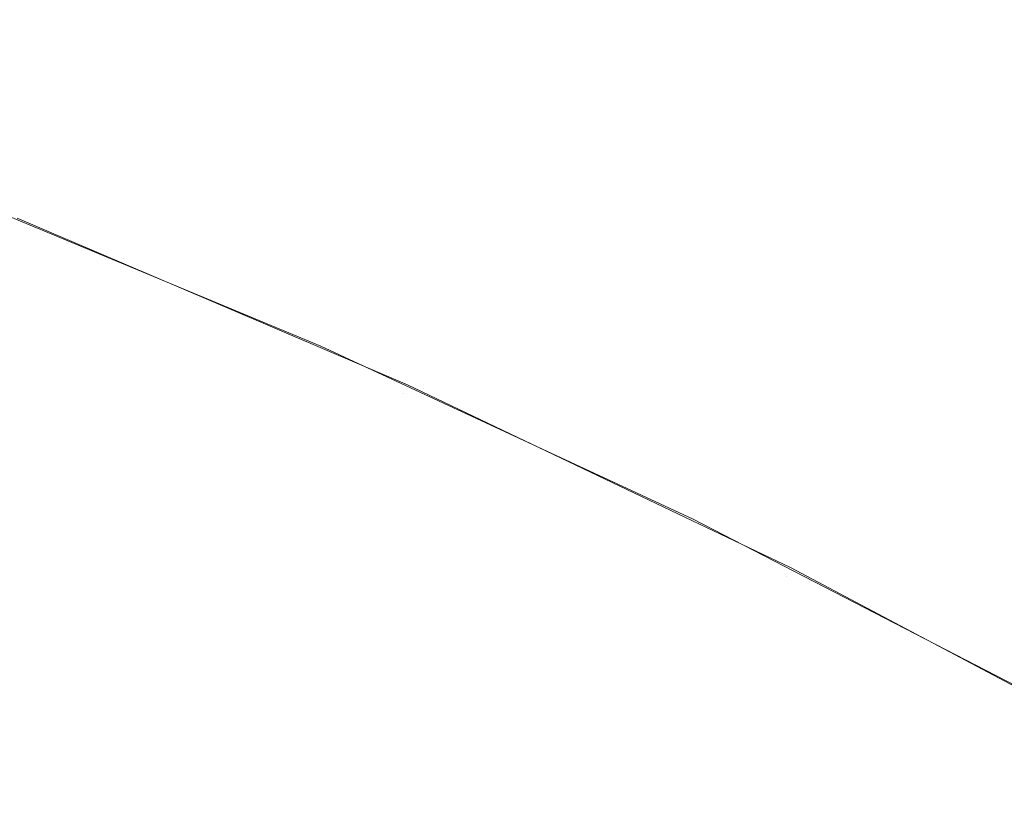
# Model space of a CAD drawing. Header units: centimetres. Extents: x -26.3 to 27.5, y 5.9 to 64.6.
# Tile 188 of 256: x -8.24923 to -8.23938, y 7.68715 to 7.69499. Entities that reach past the tile are written whole.
import ezdxf

# ---------------------------------------------------------------- set-up
doc = ezdxf.new("R2010")
doc.units = ezdxf.units.CM
doc.header["$LTSCALE"] = 2.54
doc.layers.add('Lucido design-1', color=7, linetype='Continuous')

# ---------------------------------------------------------------- blocks, each defined once
blk = doc.blocks.new('Gruppo-3-1')
at = {"color": 7, "linetype": 'Continuous', "lineweight": 9}
for points, invisible_edges in [([(-8.2489037, 7.694905, -743.5715865), (-8.2501849, 7.694905, -743.5768125), (-8.2532223, 7.695906, -743.5761192), (-8.2519173, 7.695906, -743.5707963)], 15), ([(-8.2489037, 7.694905, -779.6715865), (-8.2501849, 7.694905, -779.6768125), (-8.2532223, 7.695906, -779.6761192), (-8.2519173, 7.695906, -779.6707963)], 15), ([(-8.2474556, 7.694905, -743.5664043), (-8.2489037, 7.694905, -743.5715865), (-8.2519173, 7.695906, -743.5707963), (-8.2504423, 7.695906, -743.5655179)], 15), ([(-8.2474556, 7.694905, -779.6664043), (-8.2489037, 7.694905, -779.6715865), (-8.2519173, 7.695906, -779.6707963), (-8.2504423, 7.695906, -779.6655179)], 15), ([(-8.2458421, 7.694905, -743.5612712), (-8.2474556, 7.694905, -743.5664043), (-8.2504423, 7.695906, -743.5655179), (-8.2487989, 7.695906, -743.5602895)], 15), ([(-8.2458421, 7.694905, -779.6612712), (-8.2474556, 7.694905, -779.6664043), (-8.2504423, 7.695906, -779.6655179), (-8.2487989, 7.695906, -779.6602895)], 15), ([(-8.244065, 7.694905, -743.5561924), (-8.2458421, 7.694905, -743.5612712), (-8.2487989, 7.695906, -743.5602895), (-8.2469888, 7.695906, -743.5551164)], 15), ([(-8.244065, 7.694905, -779.6561924), (-8.2458421, 7.694905, -779.6612712), (-8.2487989, 7.695906, -779.6602895), (-8.2469888, 7.695906, -779.6551164)], 15), ([(-8.242126, 7.694905, -743.5511732), (-8.244065, 7.694905, -743.5561924), (-8.2469888, 7.695906, -743.5551164), (-8.2450138, 7.695906, -743.550004)], 15), ([(-8.242126, 7.694905, -779.6511732), (-8.244065, 7.694905, -779.6561924), (-8.2469888, 7.695906, -779.6551164), (-8.2450138, 7.695906, -779.650004)], 15), ([(-8.2400271, 7.694905, -743.5462187), (-8.242126, 7.694905, -743.5511732), (-8.2450138, 7.695906, -743.550004), (-8.2428759, 7.695906, -743.5449576)], 15), ([(-8.2400271, 7.694905, -779.6462187), (-8.242126, 7.694905, -779.6511732), (-8.2450138, 7.695906, -779.650004), (-8.2428759, 7.695906, -779.6449576)], 15), ([(-8.2377705, 7.694905, -743.541334), (-8.2400271, 7.694905, -743.5462187), (-8.2428759, 7.695906, -743.5449576), (-8.2405774, 7.695906, -743.5399822)], 15), ([(-8.2377705, 7.694905, -779.641334), (-8.2400271, 7.694905, -779.6462187), (-8.2428759, 7.695906, -779.6449576), (-8.2405774, 7.695906, -779.6399822)], 15), ([(-8.2353585, 7.694905, -743.5365241), (-8.2377705, 7.694905, -743.541334), (-8.2405774, 7.695906, -743.5399822), (-8.2381206, 7.695906, -743.5350831)], 15), ([(-8.2353585, 7.694905, -779.6365241), (-8.2377705, 7.694905, -779.641334), (-8.2405774, 7.695906, -779.6399822), (-8.2381206, 7.695906, -779.6350831)], 15), ([(-25.9865374, 7.695069, -743.1825073), (-25.9865374, 7.6941625, -743.1799687), (27.1134626, 7.6941625, -743.1799687), (27.1134626, 7.695069, -743.1825073)], 10), ([(-25.9865374, 7.695069, -779.2825073), (-25.9865374, 7.6941625, -779.2799687), (27.1134626, 7.6941625, -779.2799687), (27.1134626, 7.695069, -779.2825073)], 10), ([(-8.2492003, 7.6938026, -743.5878659), (-8.2499596, 7.6938026, -743.593093), (-8.2530153, 7.694905, -743.592699), (-8.2522418, 7.694905, -743.5873742)], 15), ([(-8.2492003, 7.6938026, -779.6878659), (-8.2499596, 7.6938026, -779.693093), (-8.2530153, 7.694905, -779.692699), (-8.2522418, 7.694905, -779.6873742)], 15), ([(-8.2482738, 7.6938026, -743.5826658), (-8.2492003, 7.6938026, -743.5878659), (-8.2522418, 7.694905, -743.5873742), (-8.251298, 7.694905, -743.5820769)], 15), ([(-8.2482738, 7.6938026, -779.6826658), (-8.2492003, 7.6938026, -779.6878659), (-8.2522418, 7.694905, -779.6873742), (-8.251298, 7.694905, -779.6820769)], 15), ([(-8.2471811, 7.6938026, -743.5774981), (-8.2482738, 7.6938026, -743.5826658), (-8.251298, 7.694905, -743.5820769), (-8.2501849, 7.694905, -743.5768125)], 15), ([(-8.2471811, 7.6938026, -779.6774981), (-8.2482738, 7.6938026, -779.6826658), (-8.251298, 7.694905, -779.6820769), (-8.2501849, 7.694905, -779.6768125)], 15), ([(-8.2459234, 7.6938026, -743.5723681), (-8.2471811, 7.6938026, -743.5774981), (-8.2501849, 7.694905, -743.5768125), (-8.2489037, 7.694905, -743.5715865)], 15), ([(-8.2459234, 7.6938026, -779.6723681), (-8.2471811, 7.6938026, -779.6774981), (-8.2501849, 7.694905, -779.6768125), (-8.2489037, 7.694905, -779.6715865)], 15), ([(-8.2445019, 7.6938026, -743.567281), (-8.2459234, 7.6938026, -743.5723681), (-8.2489037, 7.694905, -743.5715865), (-8.2474556, 7.694905, -743.5664043)], 15), ([(-8.2445019, 7.6938026, -779.667281), (-8.2459234, 7.6938026, -779.6723681), (-8.2489037, 7.694905, -779.6715865), (-8.2474556, 7.694905, -779.6664043)], 15), ([(-8.242918, 7.6938026, -743.562242), (-8.2445019, 7.6938026, -743.567281), (-8.2474556, 7.694905, -743.5664043), (-8.2458421, 7.694905, -743.5612712)], 15), ([(-8.242918, 7.6938026, -779.662242), (-8.2445019, 7.6938026, -779.667281), (-8.2474556, 7.694905, -779.6664043), (-8.2458421, 7.694905, -779.6612712)], 15), ([(-8.2411735, 7.6938026, -743.5572565), (-8.242918, 7.6938026, -743.562242), (-8.2458421, 7.694905, -743.5612712), (-8.244065, 7.694905, -743.5561924)], 15), ([(-8.2411735, 7.6938026, -779.6572565), (-8.242918, 7.6938026, -779.662242), (-8.2458421, 7.694905, -779.6612712), (-8.244065, 7.694905, -779.6561924)], 15), ([(-8.2392701, 7.6938026, -743.5523294), (-8.2411735, 7.6938026, -743.5572565), (-8.244065, 7.694905, -743.5561924), (-8.242126, 7.694905, -743.5511732)], 15), ([(-8.2392701, 7.6938026, -779.6523294), (-8.2411735, 7.6938026, -779.6572565), (-8.244065, 7.694905, -779.6561924), (-8.242126, 7.694905, -779.6511732)], 15), ([(-8.2372097, 7.6938026, -743.5474658), (-8.2392701, 7.6938026, -743.5523294), (-8.242126, 7.694905, -743.5511732), (-8.2400271, 7.694905, -743.5462187)], 15), ([(-8.2372097, 7.6938026, -779.6474658), (-8.2392701, 7.6938026, -779.6523294), (-8.242126, 7.694905, -779.6511732), (-8.2400271, 7.694905, -779.6462187)], 15), ([(-8.2349945, 7.6938026, -743.5426708), (-8.2372097, 7.6938026, -743.5474658), (-8.2400271, 7.694905, -743.5462187), (-8.2377705, 7.694905, -743.541334)], 15), ([(-8.2349945, 7.6938026, -779.6426708), (-8.2372097, 7.6938026, -779.6474658), (-8.2400271, 7.694905, -779.6462187), (-8.2377705, 7.694905, -779.641334)], 15), ([(27.1134626, 7.6936644, -743.1785739), (27.1134626, 7.6941625, -743.1799687), (-25.9865374, 7.6941625, -743.1799687), (-25.9865374, 7.6936644, -743.1785739)], 10), ([(27.1134626, 7.6936644, -779.2785739), (27.1134626, 7.6941625, -779.2799687), (-25.9865374, 7.6941625, -779.2799687), (-25.9865374, 7.6936644, -779.2785739)], 10), ([(-8.248186, 7.6926, -743.6089802), (-8.2500104, 7.6933022, -743.614164), (-8.2512277, 7.6938026, -743.6088827)], 11), ([(-8.2479368, 7.6926, -743.6038018), (-8.248186, 7.6926, -743.6089802), (-8.2512277, 7.6938026, -743.6088827), (-8.2509738, 7.6938026, -743.6036068)], 15), ([(-8.248186, 7.6926, -779.7089802), (-8.2500104, 7.6933022, -779.714164), (-8.2512277, 7.6938026, -779.7088827)], 11), ([(-8.2479368, 7.6926, -779.7038018), (-8.248186, 7.6926, -779.7089802), (-8.2512277, 7.6938026, -779.7088827), (-8.2509738, 7.6938026, -779.7036068)], 15), ([(-8.2475217, 7.6926, -743.598634), (-8.2479368, 7.6926, -743.6038018), (-8.2509738, 7.6938026, -743.6036068), (-8.250551, 7.6938026, -743.5983418)], 15), ([(-8.2475217, 7.6926, -779.698634), (-8.2479368, 7.6926, -779.7038018), (-8.2509738, 7.6938026, -779.7036068), (-8.250551, 7.6938026, -779.6983418)], 15), ([(-8.2469412, 7.6926, -743.5934822), (-8.2475217, 7.6926, -743.598634), (-8.250551, 7.6938026, -743.5983418), (-8.2499596, 7.6938026, -743.593093)], 15), ([(-8.2469412, 7.6926, -779.6934822), (-8.2475217, 7.6926, -779.698634), (-8.250551, 7.6938026, -779.6983418), (-8.2499596, 7.6938026, -779.693093)], 15), ([(-8.2461959, 7.6926, -743.5883516), (-8.2469412, 7.6926, -743.5934822), (-8.2499596, 7.6938026, -743.593093), (-8.2492003, 7.6938026, -743.5878659)], 15), ([(-8.2461959, 7.6926, -779.6883516), (-8.2469412, 7.6926, -779.6934822), (-8.2499596, 7.6938026, -779.693093), (-8.2492003, 7.6938026, -779.6878659)], 15), ([(-8.2452866, 7.6926, -743.5832476), (-8.2461959, 7.6926, -743.5883516), (-8.2492003, 7.6938026, -743.5878659), (-8.2482738, 7.6938026, -743.5826658)], 15), ([(-8.2452866, 7.6926, -779.6832476), (-8.2461959, 7.6926, -779.6883516), (-8.2492003, 7.6938026, -779.6878659), (-8.2482738, 7.6938026, -779.6826658)], 15), ([(-8.2442141, 7.6926, -743.5781753), (-8.2452866, 7.6926, -743.5832476), (-8.2482738, 7.6938026, -743.5826658), (-8.2471811, 7.6938026, -743.5774981)], 15), ([(-8.2442141, 7.6926, -779.6781753), (-8.2452866, 7.6926, -779.6832476), (-8.2482738, 7.6938026, -779.6826658), (-8.2471811, 7.6938026, -779.6774981)], 15), ([(-8.2429796, 7.6926, -743.57314), (-8.2442141, 7.6926, -743.5781753), (-8.2471811, 7.6938026, -743.5774981), (-8.2459234, 7.6938026, -743.5723681)], 15), ([(-8.2429796, 7.6926, -779.67314), (-8.2442141, 7.6926, -779.6781753), (-8.2471811, 7.6938026, -779.6774981), (-8.2459234, 7.6938026, -779.6723681)], 15), ([(-8.2415843, 7.6926, -743.5681469), (-8.2429796, 7.6926, -743.57314), (-8.2459234, 7.6938026, -743.5723681), (-8.2445019, 7.6938026, -743.567281)], 15), ([(-8.2415843, 7.6926, -779.6681469), (-8.2429796, 7.6926, -779.67314), (-8.2459234, 7.6938026, -779.6723681), (-8.2445019, 7.6938026, -779.667281)], 15), ([(-8.2400297, 7.6926, -743.563201), (-8.2415843, 7.6926, -743.5681469), (-8.2445019, 7.6938026, -743.567281), (-8.242918, 7.6938026, -743.562242)], 15), ([(-8.2400297, 7.6926, -779.663201), (-8.2415843, 7.6926, -779.6681469), (-8.2445019, 7.6938026, -779.667281), (-8.242918, 7.6938026, -779.662242)], 15), ([(-8.2383174, 7.6926, -743.5583075), (-8.2400297, 7.6926, -743.563201), (-8.242918, 7.6938026, -743.562242), (-8.2411735, 7.6938026, -743.5572565)], 15), ([(-8.2383174, 7.6926, -779.6583075), (-8.2400297, 7.6926, -779.663201), (-8.242918, 7.6938026, -779.662242), (-8.2411735, 7.6938026, -779.6572565)], 15), ([(-8.2364492, 7.6926, -743.5534714), (-8.2383174, 7.6926, -743.5583075), (-8.2411735, 7.6938026, -743.5572565), (-8.2392701, 7.6938026, -743.5523294)], 15), ([(-8.2364492, 7.6926, -779.6534714), (-8.2383174, 7.6926, -779.6583075), (-8.2411735, 7.6938026, -779.6572565), (-8.2392701, 7.6938026, -779.6523294)], 15), ([(-25.9865374, 7.6936644, -743.1785739), (-25.9865374, 7.6925826, -743.1759027), (27.1134626, 7.6925826, -743.1759027), (27.1134626, 7.6936644, -743.1785739)], 10), ([(-25.9865374, 7.6936644, -779.2785739), (-25.9865374, 7.6925826, -779.2759027), (27.1134626, 7.6925826, -779.2759027), (27.1134626, 7.6936644, -779.2785739)], 10), ([(-8.2492517, 7.6930009, -743.814164), (-8.2500104, 7.6933022, -743.614164), (-8.2462137, 7.6917216, -743.614164)], 9), ([(-8.2462137, 7.6917216, -743.614164), (-8.2500104, 7.6933022, -743.614164), (-8.248186, 7.6926, -743.6089802)], 10), ([(-8.2492517, 7.6930009, -779.914164), (-8.2500104, 7.6933022, -779.714164), (-8.2462137, 7.6917216, -779.714164)], 9), ([(-8.2462137, 7.6917216, -779.714164), (-8.2500104, 7.6933022, -779.714164), (-8.248186, 7.6926, -779.7089802)], 10), ([(-8.2492872, 7.6929127, -743.8185239), (-8.2453864, 7.6912482, -743.8185239), (-8.2454961, 7.6910057, -743.8226564), (-8.2493864, 7.6926657, -743.8226564)], 15), ([(-8.2492872, 7.6929127, -779.9185239), (-8.2453864, 7.6912482, -779.9185239), (-8.2454961, 7.6910057, -779.9226564), (-8.2493864, 7.6926657, -779.9226564)], 15), ([(-8.2453864, 7.6912482, -743.8185239), (-8.2492872, 7.6929127, -743.8185239), (-8.2492517, 7.6930009, -743.814164), (-8.2462198, 7.6917072, -743.814164)], 11), ([(-8.2453864, 7.6912482, -779.9185239), (-8.2492872, 7.6929127, -779.9185239), (-8.2492517, 7.6930009, -779.914164), (-8.2462198, 7.6917072, -779.914164)], 11), ([(-8.2462137, 7.6917216, -743.614164), (-8.2462198, 7.6917072, -743.814164), (-8.2492517, 7.6930009, -743.814164)], 9), ([(-8.2462137, 7.6917216, -779.714164), (-8.2462198, 7.6917072, -779.914164), (-8.2492517, 7.6930009, -779.914164)], 9), ([(-8.2493864, 7.6926657, -743.8226564), (-8.2454961, 7.6910057, -743.8226564), (-8.2456759, 7.6906078, -743.8267707), (-8.2495492, 7.6922606, -743.8267707)], 15), ([(-8.2493864, 7.6926657, -779.9226564), (-8.2454961, 7.6910057, -779.9226564), (-8.2456759, 7.6906078, -779.9267707), (-8.2495492, 7.6922606, -779.9267707)], 15), ([(27.1134626, 7.6920952, -743.174699), (27.1134626, 7.6925826, -743.1759027), (-25.9865374, 7.6925826, -743.1759027), (-25.9865374, 7.6920952, -743.174699)], 10), ([(27.1134626, 7.6920952, -779.274699), (27.1134626, 7.6925826, -779.2759027), (-25.9865374, 7.6925826, -779.2759027), (-25.9865374, 7.6920952, -779.274699)], 10), ([(-8.248186, 7.6926, -743.6089802), (-8.2451851, 7.6912984, -743.6090765), (-8.2462137, 7.6917216, -743.614164)], 11), ([(-8.2449406, 7.6912984, -743.6039942), (-8.2451851, 7.6912984, -743.6090765), (-8.248186, 7.6926, -743.6089802), (-8.2479368, 7.6926, -743.6038018)], 15), ([(-8.248186, 7.6926, -779.7089802), (-8.2451851, 7.6912984, -779.7090765), (-8.2462137, 7.6917216, -779.714164)], 11), ([(-8.2449406, 7.6912984, -779.7039942), (-8.2451851, 7.6912984, -779.7090765), (-8.248186, 7.6926, -779.7089802), (-8.2479368, 7.6926, -779.7038018)], 15), ([(-8.2445332, 7.6912984, -743.5989223), (-8.2449406, 7.6912984, -743.6039942), (-8.2479368, 7.6926, -743.6038018), (-8.2475217, 7.6926, -743.598634)], 15), ([(-8.2445332, 7.6912984, -779.6989223), (-8.2449406, 7.6912984, -779.7039942), (-8.2479368, 7.6926, -779.7038018), (-8.2475217, 7.6926, -779.698634)], 15), ([(-8.2439635, 7.6912984, -743.5938661), (-8.2445332, 7.6912984, -743.5989223), (-8.2475217, 7.6926, -743.598634), (-8.2469412, 7.6926, -743.5934822)], 15), ([(-8.2439635, 7.6912984, -779.6938661), (-8.2445332, 7.6912984, -779.6989223), (-8.2475217, 7.6926, -779.698634), (-8.2469412, 7.6926, -779.6934822)], 15), ([(-8.2432321, 7.6912984, -743.5888308), (-8.2439635, 7.6912984, -743.5938661), (-8.2469412, 7.6926, -743.5934822), (-8.2461959, 7.6926, -743.5883516)], 15), ([(-8.2432321, 7.6912984, -779.6888308), (-8.2439635, 7.6912984, -779.6938661), (-8.2469412, 7.6926, -779.6934822), (-8.2461959, 7.6926, -779.6883516)], 15), ([(-8.2423396, 7.6912984, -743.5838215), (-8.2432321, 7.6912984, -743.5888308), (-8.2461959, 7.6926, -743.5883516), (-8.2452866, 7.6926, -743.5832476)], 15), ([(-8.2423396, 7.6912984, -779.6838215), (-8.2432321, 7.6912984, -779.6888308), (-8.2461959, 7.6926, -779.6883516), (-8.2452866, 7.6926, -779.6832476)], 15), ([(-8.241287, 7.6912984, -743.5788434), (-8.2423396, 7.6912984, -743.5838215), (-8.2452866, 7.6926, -743.5832476), (-8.2442141, 7.6926, -743.5781753)], 15), ([(-8.241287, 7.6912984, -779.6788434), (-8.2423396, 7.6912984, -779.6838215), (-8.2452866, 7.6926, -779.6832476), (-8.2442141, 7.6926, -779.6781753)], 15), ([(-8.2400754, 7.6912984, -743.5739016), (-8.241287, 7.6912984, -743.5788434), (-8.2442141, 7.6926, -743.5781753), (-8.2429796, 7.6926, -743.57314)], 15), ([(-8.2400754, 7.6912984, -779.6739016), (-8.241287, 7.6912984, -779.6788434), (-8.2442141, 7.6926, -779.6781753), (-8.2429796, 7.6926, -779.67314)], 15), ([(-8.2387061, 7.6912984, -743.5690011), (-8.2400754, 7.6912984, -743.5739016), (-8.2429796, 7.6926, -743.57314), (-8.2415843, 7.6926, -743.5681469)], 15), ([(-8.2387061, 7.6912984, -779.6690011), (-8.2400754, 7.6912984, -779.6739016), (-8.2429796, 7.6926, -779.67314), (-8.2415843, 7.6926, -779.6681469)], 15), ([(-8.2371803, 7.6912984, -743.5641471), (-8.2387061, 7.6912984, -743.5690011), (-8.2415843, 7.6926, -743.5681469), (-8.2400297, 7.6926, -743.563201)], 15), ([(-8.2371803, 7.6912984, -779.6641471), (-8.2387061, 7.6912984, -779.6690011), (-8.2415843, 7.6926, -779.6681469), (-8.2400297, 7.6926, -779.663201)], 15), ([(-8.2354998, 7.6912984, -743.5593444), (-8.2371803, 7.6912984, -743.5641471), (-8.2400297, 7.6926, -743.563201), (-8.2383174, 7.6926, -743.5583075)], 15), ([(-8.2354998, 7.6912984, -779.6593444), (-8.2371803, 7.6912984, -779.6641471), (-8.2400297, 7.6926, -779.663201), (-8.2383174, 7.6926, -779.6583075)], 15), ([(-8.2495492, 7.6922606, -743.8267707), (-8.2456759, 7.6906078, -743.8267707), (-8.2459254, 7.6900558, -743.83086), (-8.2497751, 7.6916985, -743.83086)], 15), ([(-8.2495492, 7.6922606, -779.9267707), (-8.2456759, 7.6906078, -779.9267707), (-8.2459254, 7.6900558, -779.93086), (-8.2497751, 7.6916985, -779.93086)], 15), ([(-25.9865374, 7.6920952, -743.174699), (-25.9865374, 7.6908272, -743.1719093), (27.1134626, 7.6908272, -743.1719093), (27.1134626, 7.6920952, -743.174699)], 10), ([(-25.9865374, 7.6920952, -779.274699), (-25.9865374, 7.6908272, -779.2719093), (27.1134626, 7.6908272, -779.2719093), (27.1134626, 7.6920952, -779.274699)], 10), ([(-8.2453473, 7.6913349, -743.814164), (-8.2462198, 7.6917072, -743.814164), (-8.2462137, 7.6917216, -743.614164)], 10), ([(-8.2453473, 7.6913349, -779.914164), (-8.2462198, 7.6917072, -779.914164), (-8.2462137, 7.6917216, -779.714164)], 10), ([(-8.2453473, 7.6913349, -743.814164), (-8.2462137, 7.6917216, -743.614164), (-8.2424884, 7.6899878, -743.614164)], 9), ([(-8.2424884, 7.6899878, -743.614164), (-8.2462137, 7.6917216, -743.614164), (-8.2451851, 7.6912984, -743.6090765)], 10), ([(-8.2453473, 7.6913349, -779.914164), (-8.2462137, 7.6917216, -779.714164), (-8.2424884, 7.6899878, -779.714164)], 9), ([(-8.2424884, 7.6899878, -779.714164), (-8.2462137, 7.6917216, -779.714164), (-8.2451851, 7.6912984, -779.7090765)], 10), ([(-8.2497751, 7.6916985, -743.83086), (-8.2459254, 7.6900558, -743.83086), (-8.2462441, 7.6893509, -743.8349172), (-8.2500635, 7.6909807, -743.8349172)], 15), ([(-8.2497751, 7.6916985, -779.93086), (-8.2459254, 7.6900558, -779.93086), (-8.2462441, 7.6893509, -779.9349172), (-8.2500635, 7.6909807, -779.9349172)], 15), ([(-8.2462198, 7.6917072, -743.814164), (-8.2453473, 7.6913349, -743.814164), (-8.2453864, 7.6912482, -743.8185239)], 10), ([(-8.2462198, 7.6917072, -779.914164), (-8.2453473, 7.6913349, -779.914164), (-8.2453864, 7.6912482, -779.9185239)], 10), ([(-8.2415598, 7.6894197, -743.8185239), (-8.2453864, 7.6912482, -743.8185239), (-8.2453473, 7.6913349, -743.814164), (-8.2424958, 7.6899723, -743.814164)], 11), ([(-8.2415598, 7.6894197, -779.9185239), (-8.2453864, 7.6912482, -779.9185239), (-8.2453473, 7.6913349, -779.914164), (-8.2424958, 7.6899723, -779.914164)], 11), ([(-8.2424884, 7.6899878, -743.614164), (-8.2424958, 7.6899723, -743.814164), (-8.2453473, 7.6913349, -743.814164)], 9), ([(-8.2424884, 7.6899878, -779.714164), (-8.2424958, 7.6899723, -779.914164), (-8.2453473, 7.6913349, -779.914164)], 9), ([(-8.2453864, 7.6912482, -743.8185239), (-8.2415598, 7.6894197, -743.8185239), (-8.2416797, 7.689182, -743.8226564), (-8.2454961, 7.6910057, -743.8226564)], 15), ([(-8.2453864, 7.6912482, -779.9185239), (-8.2415598, 7.6894197, -779.9185239), (-8.2416797, 7.689182, -779.9226564), (-8.2454961, 7.6910057, -779.9226564)], 15), ([(-8.2451851, 7.6912984, -743.6090765), (-8.2422285, 7.6898993, -743.6091713), (-8.2424884, 7.6899878, -743.614164)], 11), ([(-8.2419885, 7.6898993, -743.6041837), (-8.2422285, 7.6898993, -743.6091713), (-8.2451851, 7.6912984, -743.6090765), (-8.2449406, 7.6912984, -743.6039942)], 15), ([(-8.2451851, 7.6912984, -779.7090765), (-8.2422285, 7.6898993, -779.7091713), (-8.2424884, 7.6899878, -779.714164)], 11), ([(-8.2419885, 7.6898993, -779.7041837), (-8.2422285, 7.6898993, -779.7091713), (-8.2451851, 7.6912984, -779.7090765), (-8.2449406, 7.6912984, -779.7039942)], 15), ([(-8.2415887, 7.6898993, -743.5992064), (-8.2419885, 7.6898993, -743.6041837), (-8.2449406, 7.6912984, -743.6039942), (-8.2445332, 7.6912984, -743.5989223)], 15), ([(-8.2415887, 7.6898993, -779.6992064), (-8.2419885, 7.6898993, -779.7041837), (-8.2449406, 7.6912984, -779.7039942), (-8.2445332, 7.6912984, -779.6989223)], 15), ([(-8.2410296, 7.6898993, -743.5942444), (-8.2415887, 7.6898993, -743.5992064), (-8.2445332, 7.6912984, -743.5989223), (-8.2439635, 7.6912984, -743.5938661)], 15), ([(-8.2410296, 7.6898993, -779.6942444), (-8.2415887, 7.6898993, -779.6992064), (-8.2445332, 7.6912984, -779.6989223), (-8.2439635, 7.6912984, -779.6938661)], 15), ([(-8.2403118, 7.6898993, -743.5893029), (-8.2410296, 7.6898993, -743.5942444), (-8.2439635, 7.6912984, -743.5938661), (-8.2432321, 7.6912984, -743.5888308)], 15), ([(-8.2403118, 7.6898993, -779.6893029), (-8.2410296, 7.6898993, -779.6942444), (-8.2439635, 7.6912984, -779.6938661), (-8.2432321, 7.6912984, -779.6888308)], 15), ([(-8.239436, 7.6898993, -743.584387), (-8.2403118, 7.6898993, -743.5893029), (-8.2432321, 7.6912984, -743.5888308), (-8.2423396, 7.6912984, -743.5838215)], 15), ([(-8.239436, 7.6898993, -779.684387), (-8.2403118, 7.6898993, -779.6893029), (-8.2432321, 7.6912984, -779.6888308), (-8.2423396, 7.6912984, -779.6838215)], 15), ([(-8.238403, 7.6898993, -743.5795017), (-8.239436, 7.6898993, -743.584387), (-8.2423396, 7.6912984, -743.5838215), (-8.241287, 7.6912984, -743.5788434)], 15), ([(-8.238403, 7.6898993, -779.6795017), (-8.239436, 7.6898993, -779.684387), (-8.2423396, 7.6912984, -779.6838215), (-8.241287, 7.6912984, -779.6788434)], 15), ([(-8.237214, 7.6898993, -743.5746519), (-8.238403, 7.6898993, -743.5795017), (-8.241287, 7.6912984, -743.5788434), (-8.2400754, 7.6912984, -743.5739016)], 15), ([(-8.237214, 7.6898993, -779.6746519), (-8.238403, 7.6898993, -779.6795017), (-8.241287, 7.6912984, -779.6788434), (-8.2400754, 7.6912984, -779.6739016)], 15), ([(-8.2358702, 7.6898993, -743.5698428), (-8.237214, 7.6898993, -743.5746519), (-8.2400754, 7.6912984, -743.5739016), (-8.2387061, 7.6912984, -743.5690011)], 15), ([(-8.2358702, 7.6898993, -779.6698428), (-8.237214, 7.6898993, -779.6746519), (-8.2400754, 7.6912984, -779.6739016), (-8.2387061, 7.6912984, -779.6690011)], 15), ([(-8.2500635, 7.6909807, -743.8349172), (-8.2462441, 7.6893509, -743.8349172), (-8.2466311, 7.6884948, -743.8389357), (-8.2504138, 7.6901089, -743.8389357)], 15), ([(-8.2500635, 7.6909807, -779.9349172), (-8.2462441, 7.6893509, -779.9349172), (-8.2466311, 7.6884948, -779.9389357), (-8.2504138, 7.6901089, -779.9389357)], 15), ([(-8.2454961, 7.6910057, -743.8226564), (-8.2416797, 7.689182, -743.8226564), (-8.2418762, 7.6887922, -743.8267707), (-8.2456759, 7.6906078, -743.8267707)], 15), ([(-8.2454961, 7.6910057, -779.9226564), (-8.2416797, 7.689182, -779.9226564), (-8.2418762, 7.6887922, -779.9267707), (-8.2456759, 7.6906078, -779.9267707)], 15), ([(27.1134626, 7.6903637, -743.1708896), (27.1134626, 7.6908272, -743.1719093), (-25.9865374, 7.6908272, -743.1719093), (-25.9865374, 7.6903637, -743.1708896)], 10), ([(27.1134626, 7.6903637, -779.2708896), (27.1134626, 7.6908272, -779.2719093), (-25.9865374, 7.6908272, -779.2719093), (-25.9865374, 7.6903637, -779.2708896)], 10), ([(-8.2456759, 7.6906078, -743.8267707), (-8.2418762, 7.6887922, -743.8267707), (-8.2421489, 7.6882513, -743.83086), (-8.2459254, 7.6900558, -743.83086)], 15), ([(-8.2456759, 7.6906078, -779.9267707), (-8.2418762, 7.6887922, -779.9267707), (-8.2421489, 7.6882513, -779.93086), (-8.2459254, 7.6900558, -779.93086)], 15), ([(-25.9865374, 7.6903637, -743.1708896), (-25.9865374, 7.6888994, -743.1679961), (27.1134626, 7.6888994, -743.1679961), (27.1134626, 7.6903637, -743.1708896)], 10), ([(-25.9865374, 7.6903637, -779.2708896), (-25.9865374, 7.6888994, -779.2679961), (27.1134626, 7.6888994, -779.2679961), (27.1134626, 7.6903637, -779.2708896)], 10), ([(-8.2504138, 7.6901089, -743.8389357), (-8.2466311, 7.6884948, -743.8389357), (-8.2470856, 7.6874892, -743.8429085), (-8.2508253, 7.6890849, -743.8429085)], 15), ([(-8.2504138, 7.6901089, -779.9389357), (-8.2466311, 7.6884948, -779.9389357), (-8.2470856, 7.6874892, -779.9429085), (-8.2508253, 7.6890849, -779.9429085)], 15), ([(-8.2459254, 7.6900558, -743.83086), (-8.2421489, 7.6882513, -743.83086), (-8.2424972, 7.6875605, -743.8349172), (-8.2462441, 7.6893509, -743.8349172)], 15), ([(-8.2459254, 7.6900558, -779.93086), (-8.2421489, 7.6882513, -779.93086), (-8.2424972, 7.6875605, -779.9349172), (-8.2462441, 7.6893509, -779.9349172)], 15), ([(-8.241517, 7.6895046, -743.814164), (-8.2424958, 7.6899723, -743.814164), (-8.2424884, 7.6899878, -743.614164)], 10), ([(-8.241517, 7.6895046, -779.914164), (-8.2424958, 7.6899723, -779.914164), (-8.2424884, 7.6899878, -779.714164)], 10), ([(-8.2424958, 7.6899723, -743.814164), (-8.241517, 7.6895046, -743.814164), (-8.2415598, 7.6894197, -743.8185239)], 10), ([(-8.2424958, 7.6899723, -779.914164), (-8.241517, 7.6895046, -779.914164), (-8.2415598, 7.6894197, -779.9185239)], 10), ([(-8.241517, 7.6895046, -743.814164), (-8.2424884, 7.6899878, -743.614164), (-8.2388406, 7.6881041, -743.614164)], 9), ([(-8.2393192, 7.6884041, -743.6092646), (-8.2388406, 7.6881041, -743.614164), (-8.2424884, 7.6899878, -743.614164), (-8.2422285, 7.6898993, -743.6091713)], 13), ([(-8.241517, 7.6895046, -779.914164), (-8.2424884, 7.6899878, -779.714164), (-8.2388406, 7.6881041, -779.714164)], 9), ([(-8.2393192, 7.6884041, -779.7092646), (-8.2388406, 7.6881041, -779.714164), (-8.2424884, 7.6899878, -779.714164), (-8.2422285, 7.6898993, -779.7091713)], 13), ([(-8.2390836, 7.6884041, -743.6043702), (-8.2393192, 7.6884041, -743.6092646), (-8.2422285, 7.6898993, -743.6091713), (-8.2419885, 7.6898993, -743.6041837)], 15), ([(-8.2390836, 7.6884041, -779.7043702), (-8.2393192, 7.6884041, -779.7092646), (-8.2422285, 7.6898993, -779.7091713), (-8.2419885, 7.6898993, -779.7041837)], 15), ([(-8.2386914, 7.6884041, -743.5994859), (-8.2390836, 7.6884041, -743.6043702), (-8.2419885, 7.6898993, -743.6041837), (-8.2415887, 7.6898993, -743.5992064)], 15), ([(-8.2386914, 7.6884041, -779.6994859), (-8.2390836, 7.6884041, -779.7043702), (-8.2419885, 7.6898993, -779.7041837), (-8.2415887, 7.6898993, -779.6992064)], 15), ([(-8.2381427, 7.6884041, -743.5946166), (-8.2386914, 7.6884041, -743.5994859), (-8.2415887, 7.6898993, -743.5992064), (-8.2410296, 7.6898993, -743.5942444)], 15), ([(-8.2381427, 7.6884041, -779.6946166), (-8.2386914, 7.6884041, -779.6994859), (-8.2415887, 7.6898993, -779.6992064), (-8.2410296, 7.6898993, -779.6942444)], 15), ([(-8.2374383, 7.6884041, -743.5897675), (-8.2381427, 7.6884041, -743.5946166), (-8.2410296, 7.6898993, -743.5942444), (-8.2403118, 7.6898993, -743.5893029)], 15), ([(-8.2374383, 7.6884041, -779.6897675), (-8.2381427, 7.6884041, -779.6946166), (-8.2410296, 7.6898993, -779.6942444), (-8.2403118, 7.6898993, -779.6893029)], 15), ([(-8.2365788, 7.6884041, -743.5849434), (-8.2374383, 7.6884041, -743.5897675), (-8.2403118, 7.6898993, -743.5893029), (-8.239436, 7.6898993, -743.584387)], 15), ([(-8.2365788, 7.6884041, -779.6849434), (-8.2374383, 7.6884041, -779.6897675), (-8.2403118, 7.6898993, -779.6893029), (-8.239436, 7.6898993, -779.684387)], 15), ([(-8.2355652, 7.6884041, -743.5801494), (-8.2365788, 7.6884041, -743.5849434), (-8.239436, 7.6898993, -743.584387), (-8.238403, 7.6898993, -743.5795017)], 15), ([(-8.2355652, 7.6884041, -779.6801494), (-8.2365788, 7.6884041, -779.6849434), (-8.239436, 7.6898993, -779.684387), (-8.238403, 7.6898993, -779.6795017)], 15), ([(-8.2378143, 7.6874304, -743.8185239), (-8.2415598, 7.6894197, -743.8185239), (-8.241517, 7.6895046, -743.814164), (-8.2388493, 7.6880878, -743.814164)], 11), ([(-8.2378143, 7.6874304, -779.9185239), (-8.2415598, 7.6894197, -779.9185239), (-8.241517, 7.6895046, -779.914164), (-8.2388493, 7.6880878, -779.914164)], 11), ([(-8.2388406, 7.6881041, -743.614164), (-8.2388493, 7.6880878, -743.814164), (-8.241517, 7.6895046, -743.814164)], 9), ([(-8.2388406, 7.6881041, -779.714164), (-8.2388493, 7.6880878, -779.914164), (-8.241517, 7.6895046, -779.914164)], 9), ([(-8.2415598, 7.6894197, -743.8185239), (-8.2378143, 7.6874304, -743.8185239), (-8.2379441, 7.687198, -743.8226564), (-8.2416797, 7.689182, -743.8226564)], 15), ([(-8.2415598, 7.6894197, -779.9185239), (-8.2378143, 7.6874304, -779.9185239), (-8.2379441, 7.687198, -779.9226564), (-8.2416797, 7.689182, -779.9226564)], 15), ([(-8.2462441, 7.6893509, -743.8349172), (-8.2424972, 7.6875605, -743.8349172), (-8.2429202, 7.6867216, -743.8389357), (-8.2466311, 7.6884948, -743.8389357)], 15), ([(-8.2462441, 7.6893509, -779.9349172), (-8.2424972, 7.6875605, -779.9349172), (-8.2429202, 7.6867216, -779.9389357), (-8.2466311, 7.6884948, -779.9389357)], 15), ([(-8.2416797, 7.689182, -743.8226564), (-8.2379441, 7.687198, -743.8226564), (-8.238157, 7.6868169, -743.8267707), (-8.2418762, 7.6887922, -743.8267707)], 15), ([(-8.2416797, 7.689182, -779.9226564), (-8.2379441, 7.687198, -779.9226564), (-8.238157, 7.6868169, -779.9267707), (-8.2418762, 7.6887922, -779.9267707)], 15), ([(-8.2508253, 7.6890849, -743.8429085), (-8.2470856, 7.6874892, -743.8429085), (-8.2476068, 7.6863363, -743.8468291), (-8.2512971, 7.687911, -743.8468291)], 15), ([(-8.2508253, 7.6890849, -779.9429085), (-8.2470856, 7.6874892, -779.9429085), (-8.2476068, 7.6863363, -779.9468291), (-8.2512971, 7.687911, -779.9468291)], 15), ([(27.1134626, 7.6884725, -743.1671525), (27.1134626, 7.6888994, -743.1679961), (-25.9865374, 7.6888994, -743.1679961), (-25.9865374, 7.6884725, -743.1671525)], 10), ([(27.1134626, 7.6884725, -779.2671525), (27.1134626, 7.6888994, -779.2679961), (-25.9865374, 7.6888994, -779.2679961), (-25.9865374, 7.6884725, -779.2671525)], 10), ([(-8.2418762, 7.6887922, -743.8267707), (-8.238157, 7.6868169, -743.8267707), (-8.2384524, 7.686288, -743.83086), (-8.2421489, 7.6882513, -743.83086)], 15), ([(-8.2418762, 7.6887922, -779.9267707), (-8.238157, 7.6868169, -779.9267707), (-8.2384524, 7.686288, -779.93086), (-8.2421489, 7.6882513, -779.93086)], 15), ([(-25.9865374, 7.6884725, -743.1671525), (-25.9865374, 7.686803, -743.1641705), (27.1134626, 7.686803, -743.1641705), (27.1134626, 7.6884725, -743.1671525)], 10), ([(-25.9865374, 7.6884725, -779.2671525), (-25.9865374, 7.686803, -779.2641705), (27.1134626, 7.686803, -779.2641705), (27.1134626, 7.6884725, -779.2671525)], 10), ([(-8.2466311, 7.6884948, -743.8389357), (-8.2429202, 7.6867216, -743.8389357), (-8.243417, 7.6857362, -743.8429085), (-8.2470856, 7.6874892, -743.8429085)], 15), ([(-8.2466311, 7.6884948, -779.9389357), (-8.2429202, 7.6867216, -779.9389357), (-8.243417, 7.6857362, -779.9429085), (-8.2470856, 7.6874892, -779.9429085)], 15), ([(-8.2421489, 7.6882513, -743.83086), (-8.2384524, 7.686288, -743.83086), (-8.2388297, 7.6856127, -743.8349172), (-8.2424972, 7.6875605, -743.8349172)], 15), ([(-8.2421489, 7.6882513, -779.93086), (-8.2384524, 7.686288, -779.93086), (-8.2388297, 7.6856127, -779.9349172), (-8.2424972, 7.6875605, -779.9349172)], 15), ([(-8.2512971, 7.687911, -743.8468291), (-8.2476068, 7.6863363, -743.8468291), (-8.2481934, 7.6850384, -743.850691), (-8.2518281, 7.6865893, -743.850691)], 15), ([(-8.2512971, 7.687911, -779.9468291), (-8.2476068, 7.6863363, -779.9468291), (-8.2481934, 7.6850384, -779.950691), (-8.2518281, 7.6865893, -779.950691)], 15), ([(-8.2470856, 7.6874892, -743.8429085), (-8.243417, 7.6857362, -743.8429085), (-8.2439866, 7.6846064, -743.8468291), (-8.2476068, 7.6863363, -743.8468291)], 15), ([(-8.2470856, 7.6874892, -779.9429085), (-8.243417, 7.6857362, -779.9429085), (-8.2439866, 7.6846064, -779.9468291), (-8.2476068, 7.6863363, -779.9468291)], 15), ([(-8.2424972, 7.6875605, -743.8349172), (-8.2388297, 7.6856127, -743.8349172), (-8.2392879, 7.6847924, -743.8389357), (-8.2429202, 7.6867216, -743.8389357)], 15), ([(-8.2424972, 7.6875605, -779.9349172), (-8.2388297, 7.6856127, -779.9349172), (-8.2392879, 7.6847924, -779.9389357), (-8.2429202, 7.6867216, -779.9389357)], 15)]:
    blk.add_3dface(points, dxfattribs=dict(at, invisible_edges=invisible_edges))
blk = doc.blocks.new('Gruppo-4-1')
at = {"color": 7}
blk.add_blockref('Gruppo-3-1', (0, 0), dxfattribs=at)

msp = doc.modelspace()

# ---------------------------------------------------------------- block references
at = {"layer": 'Lucido design-1', "color": 7}
msp.add_blockref('Gruppo-4-1', (0, 0), dxfattribs=at)

doc.saveas('drawing.dxf')
